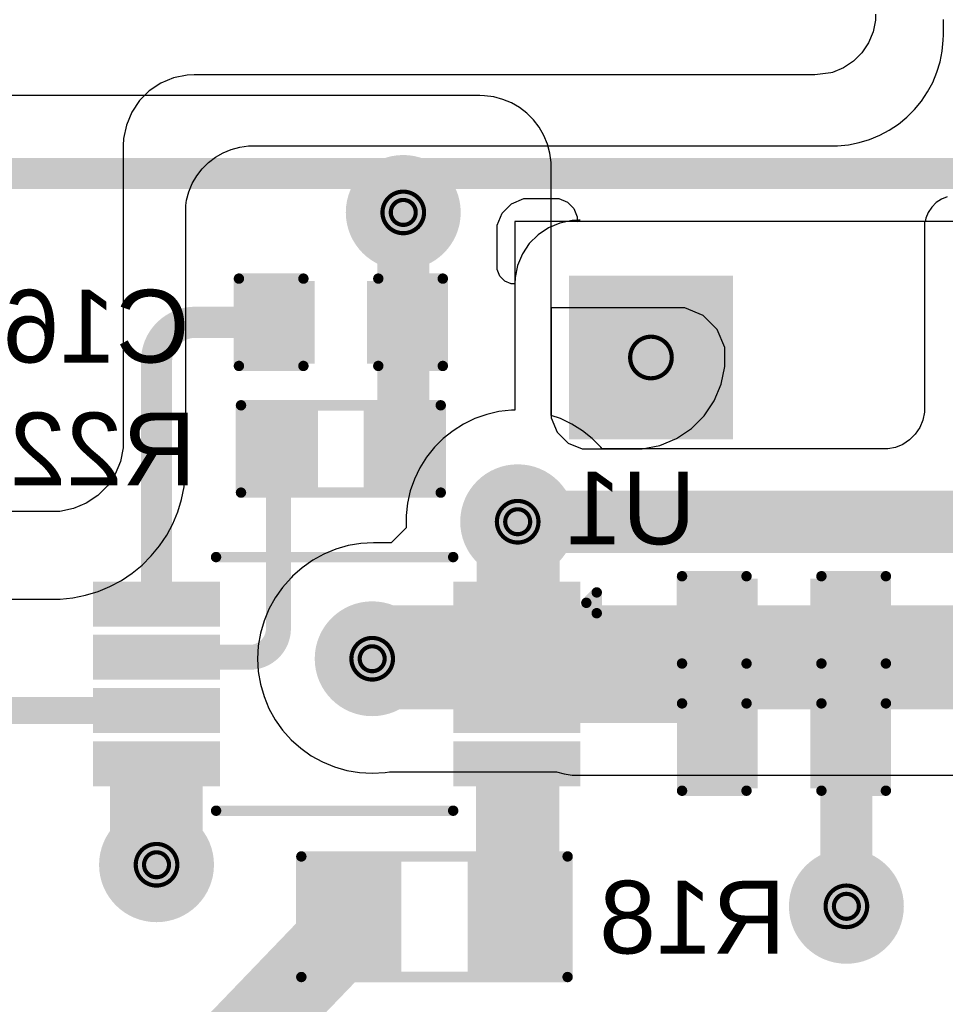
# Model space of a CAD drawing. Header units: inches. Extents: x 0 to 11.2, y -0.2 to 5.5.
# Tile 4 of 57: x 0.636 to 1.081, y 1.113 to 1.586. Entities that reach past the tile are written whole.
import ezdxf

# ---------------------------------------------------------------- set-up
doc = ezdxf.new("R2010")
doc.units = ezdxf.units.IN
doc.header["$MEASUREMENT"] = 0
for name, color, linetype in [('Bottom Layer', 5, 'Continuous'), ('Bottom Overlay', 54, 'Continuous'), ('Bottom Paste', 16, 'Continuous'), ('Bottom Solder', 6, 'Continuous'), ('Drill Drawing', 1, 'Continuous'), ('Multi-Layer', 9, 'Continuous'), ('Pad Holes', 156, 'Continuous'), ('Top Layer', 1, 'Continuous'), ('Top Overlay', 2, 'Continuous'), ('Top Solder', 216, 'Continuous'), ('Via Holes', 16, 'Continuous')]:
    doc.layers.add(name, color=color, linetype=linetype)
doc.styles.add('Arial', font='txt', dxfattribs={"height": 0.2})

# ---------------------------------------------------------------- blocks, each defined once
blk = doc.blocks.new('FTEFD25_037_2')
at = {"layer": 'Bottom Layer'}
blk.add_hatch(color=5, dxfattribs=at).paths.add_polyline_path([(0.47834635, -0.23228345), (0.40748025, -0.23228345), (0.40748025, -0.16141735), (0.47834635, -0.16141735)])
at = {"layer": 'Bottom Solder'}
blk.add_hatch(color=6, dxfattribs=at).paths.add_polyline_path([(0.48234635, -0.23628345), (0.40348025, -0.23628345), (0.40348025, -0.15741735), (0.48234635, -0.15741735)])
at = {"layer": 'Multi-Layer'}
blk.add_hatch(color=9, dxfattribs=at).paths.add_polyline_path([(0.47834635, -0.23228345), (0.40748025, -0.23228345), (0.40748025, -0.16141735), (0.47834635, -0.16141735)])
at = {"layer": 'Pad Holes'}
h = blk.add_hatch(color=7, dxfattribs=at)
edge = h.paths.add_edge_path()
edge.add_arc((0.4429133, -0.1968504), 0.0177165, 0, 360)
at = {"layer": 'Top Layer'}
blk.add_hatch(color=1, dxfattribs=at).paths.add_polyline_path([(0.47834635, -0.23228345), (0.40748025, -0.23228345), (0.40748025, -0.16141735), (0.47834635, -0.16141735)])
at = {"layer": 'Top Solder'}
blk.add_hatch(color=216, dxfattribs=at).paths.add_polyline_path([(0.48234635, -0.23628345), (0.40348025, -0.23628345), (0.40348025, -0.15741735), (0.48234635, -0.15741735)])
blk = doc.blocks.new('R___0603_B_32')
at = {"layer": 'Bottom Layer'}
for points in [[(-0.045, -0.0175), (-0.045, 0.0175), (-0.015, 0.0175), (-0.015, -0.0175)], [(0.015, -0.0175), (0.015, 0.0175), (0.045, 0.0175), (0.045, -0.0175)]]:
    blk.add_hatch(color=5, dxfattribs=at).paths.add_polyline_path(points)
at = {"layer": 'Bottom Paste'}
for points in [[(-0.045, -0.0175), (-0.045, 0.0175), (-0.015, 0.0175), (-0.015, -0.0175)], [(0.015, -0.0175), (0.015, 0.0175), (0.045, 0.0175), (0.045, -0.0175)]]:
    blk.add_hatch(color=16, dxfattribs=at).paths.add_polyline_path(points)
at = {"layer": 'Bottom Solder'}
for points in [[(-0.049, -0.0215), (-0.049, 0.0215), (-0.011, 0.0215), (-0.011, -0.0215)], [(0.011, -0.0215), (0.011, 0.0215), (0.049, 0.0215), (0.049, -0.0215)]]:
    blk.add_hatch(color=6, dxfattribs=at).paths.add_polyline_path(points)
at = {"layer": 'Bottom Overlay', "const_width": 0.005}
for points in [[(-0.048, 0.021), (-0.048, -0.021)], [(0.0480001, 0.021), (-0.048, 0.021)], [(0.0480001, 0.021), (0.0480001, -0.0209999)], [(0.0480001, -0.0209999), (-0.048, -0.021)]]:
    blk.add_lwpolyline(points, dxfattribs=at)
at = {"layer": 'Bottom Overlay', "const_width": 0.0025}
for points in [[(-0.04925, 0.021, 1), (-0.04675, 0.021, 1)], [(-0.04925, 0.021, 1), (-0.04675, 0.021, 1)], [(0.0467501, 0.021, 1), (0.0492501, 0.021, 1)], [(0.0467501, 0.021, 1), (0.0492501, 0.021, 1)], [(-0.04925, -0.021, 1), (-0.04675, -0.021, 1)], [(-0.04925, -0.021, 1), (-0.04675, -0.021, 1)], [(0.0467501, -0.0209999, 1), (0.0492501, -0.0209999, 1)], [(0.0467501, -0.0209999, 1), (0.0492501, -0.0209999, 1)]]:
    blk.add_lwpolyline(points, format="xyb", close=True, dxfattribs=at)
blk = doc.blocks.new('C___0603_B_68')
at = {"layer": 'Bottom Layer'}
for points in [[(-0.045, -0.0175), (-0.045, 0.0175), (-0.015, 0.0175), (-0.015, -0.0175)], [(0.015, -0.0175), (0.015, 0.0175), (0.045, 0.0175), (0.045, -0.0175)]]:
    blk.add_hatch(color=5, dxfattribs=at).paths.add_polyline_path(points)
at = {"layer": 'Bottom Paste'}
for points in [[(-0.045, -0.0175), (-0.045, 0.0175), (-0.015, 0.0175), (-0.015, -0.0175)], [(0.015, -0.0175), (0.015, 0.0175), (0.045, 0.0175), (0.045, -0.0175)]]:
    blk.add_hatch(color=16, dxfattribs=at).paths.add_polyline_path(points)
at = {"layer": 'Bottom Solder'}
for points in [[(-0.0473622, -0.0198622), (-0.0473622, 0.0198622), (-0.0126378, 0.0198622), (-0.0126378, -0.0198622)], [(0.0126378, -0.0198622), (0.0126378, 0.0198622), (0.0473622, 0.0198622), (0.0473622, -0.0198622)]]:
    blk.add_hatch(color=6, dxfattribs=at).paths.add_polyline_path(points)
at = {"layer": 'Bottom Overlay', "const_width": 0.005}
for points in [[(-0.049, -0.021), (-0.0490001, 0.0209999)], [(-0.0180001, 0.0209999), (-0.0490001, 0.0209999)], [(0.049, 0.021), (0.018, 0.021)], [(0.0490001, -0.0209999), (0.049, 0.021)], [(-0.0179999, -0.0210001), (-0.049, -0.021)], [(0.0490001, -0.0209999), (0.0180001, -0.0209999)]]:
    blk.add_lwpolyline(points, dxfattribs=at)
at = {"layer": 'Bottom Overlay', "const_width": 0.0025}
for points in [[(-0.0502501, 0.0209999, 1), (-0.0477501, 0.0209999, 1)], [(-0.0502501, 0.0209999, 1), (-0.0477501, 0.0209999, 1)], [(-0.0192501, 0.0209999, 1), (-0.0167501, 0.0209999, 1)], [(0.01675, 0.021, 1), (0.01925, 0.021, 1)], [(0.04775, 0.021, 1), (0.05025, 0.021, 1)], [(0.04775, 0.021, 1), (0.05025, 0.021, 1)], [(-0.05025, -0.021, 1), (-0.04775, -0.021, 1)], [(-0.05025, -0.021, 1), (-0.04775, -0.021, 1)], [(-0.0192499, -0.0210001, 1), (-0.0167499, -0.0210001, 1)], [(0.0167501, -0.0209999, 1), (0.0192501, -0.0209999, 1)], [(0.0477501, -0.0209999, 1), (0.0502501, -0.0209999, 1)], [(0.0477501, -0.0209999, 1), (0.0502501, -0.0209999, 1)]]:
    blk.add_lwpolyline(points, format="xyb", close=True, dxfattribs=at)
blk = doc.blocks.new('8_VSSOP__P_____0_65____5_3_1____B_82')
at = {"layer": 'Bottom Layer'}
for points in [[(-0.1151574, 0.02952755), (-0.1151574, 0.04724405), (-0.0580708, 0.04724405), (-0.0580708, 0.02952755)], [(0.0580708, 0.02952755), (0.0580708, 0.04724405), (0.1151574, 0.04724405), (0.1151574, 0.02952755)], [(-0.1151575, 0.00393685), (-0.1151575, 0.02165335), (-0.0580709, 0.02165335), (-0.0580709, 0.00393685)], [(0.0580708, 0.00393705), (0.0580708, 0.02165355), (0.1151574, 0.02165355), (0.1151574, 0.00393705)], [(-0.1151574, -0.02165355), (-0.1151574, -0.00393705), (-0.0580708, -0.00393705), (-0.0580708, -0.02165355)], [(0.0580708, -0.02165355), (0.0580708, -0.00393705), (0.1151574, -0.00393705), (0.1151574, -0.02165355)], [(-0.1151575, -0.04724425), (-0.1151575, -0.02952775), (-0.0580709, -0.02952775), (-0.0580709, -0.04724425)], [(0.0580708, -0.04724405), (0.0580708, -0.02952755), (0.1151574, -0.02952755), (0.1151574, -0.04724405)]]:
    blk.add_hatch(color=5, dxfattribs=at).paths.add_polyline_path(points)
at = {"layer": 'Bottom Paste'}
for points in [[(-0.1151574, 0.02952755), (-0.1151574, 0.04724405), (-0.0580708, 0.04724405), (-0.0580708, 0.02952755)], [(0.0580708, 0.02952755), (0.0580708, 0.04724405), (0.1151574, 0.04724405), (0.1151574, 0.02952755)], [(-0.1151575, 0.00393685), (-0.1151575, 0.02165335), (-0.0580709, 0.02165335), (-0.0580709, 0.00393685)], [(0.0580708, 0.00393705), (0.0580708, 0.02165355), (0.1151574, 0.02165355), (0.1151574, 0.00393705)], [(-0.1151574, -0.02165355), (-0.1151574, -0.00393705), (-0.0580708, -0.00393705), (-0.0580708, -0.02165355)], [(0.0580708, -0.02165355), (0.0580708, -0.00393705), (0.1151574, -0.00393705), (0.1151574, -0.02165355)], [(-0.1151575, -0.04724425), (-0.1151575, -0.02952775), (-0.0580709, -0.02952775), (-0.0580709, -0.04724425)], [(0.0580708, -0.04724405), (0.0580708, -0.02952755), (0.1151574, -0.02952755), (0.1151574, -0.04724405)]]:
    blk.add_hatch(color=16, dxfattribs=at).paths.add_polyline_path(points)
at = {"layer": 'Bottom Solder'}
for points in [[(-0.1171259, 0.02755905), (-0.1171259, 0.04921255), (-0.0561023, 0.04921255), (-0.0561023, 0.02755905)], [(0.0561023, 0.02755905), (0.0561023, 0.04921255), (0.1171259, 0.04921255), (0.1171259, 0.02755905)], [(-0.117126, 0.00196835), (-0.117126, 0.02362185), (-0.0561024, 0.02362185), (-0.0561024, 0.00196835)], [(0.0561023, 0.00196855), (0.0561023, 0.02362205), (0.1171259, 0.02362205), (0.1171259, 0.00196855)], [(-0.1171259, -0.02362205), (-0.1171259, -0.00196855), (-0.0561023, -0.00196855), (-0.0561023, -0.02362205)], [(0.0561023, -0.02362205), (0.0561023, -0.00196855), (0.1171259, -0.00196855), (0.1171259, -0.02362205)], [(-0.117126, -0.04921275), (-0.117126, -0.02755925), (-0.0561024, -0.02755925), (-0.0561024, -0.04921275)], [(0.0561023, -0.04921255), (0.0561023, -0.02755905), (0.1171259, -0.02755905), (0.1171259, -0.04921255)]]:
    blk.add_hatch(color=6, dxfattribs=at).paths.add_polyline_path(points)
at = {"layer": 'Bottom Overlay', "const_width": 0.005}
for points in [[(0.0579999, 0.0609998), (-0.056, 0.0609999)], [(-0.1249999, -0.044), (-0.125, -0.034)], [(-0.12, -0.0390001), (-0.125, -0.034)], [(-0.12, -0.0390001), (-0.1249999, -0.044)], [(0.0579999, -0.0610001), (-0.056, -0.0610001)]]:
    blk.add_lwpolyline(points, dxfattribs=at)
at = {"layer": 'Bottom Overlay', "const_width": 0.0025}
for points in [[(-0.05725, 0.0609999, 1), (-0.05475, 0.0609999, 1)], [(0.0567499, 0.0609998, 1), (0.0592499, 0.0609998, 1)], [(-0.12625, -0.034, 1), (-0.12375, -0.034, 1)], [(-0.12625, -0.034, 1), (-0.12375, -0.034, 1)], [(-0.12125, -0.0390001, 1), (-0.11875, -0.0390001, 1)], [(-0.12125, -0.0390001, 1), (-0.11875, -0.0390001, 1)], [(-0.1262499, -0.044, 1), (-0.1237499, -0.044, 1)], [(-0.1262499, -0.044, 1), (-0.1237499, -0.044, 1)], [(-0.05725, -0.0610001, 1), (-0.05475, -0.0610001, 1)], [(0.0567499, -0.0610001, 1), (0.0592499, -0.0610001, 1)]]:
    blk.add_lwpolyline(points, format="xyb", close=True, dxfattribs=at)
blk = doc.blocks.new('R___0805_B_85')
at = {"layer": 'Bottom Layer'}
for points in [[(-0.0599999, 0.025), (-0.0199999, 0.025), (-0.0199999, -0.025), (-0.0599999, -0.025)], [(0.02, 0.025), (0.06, 0.025), (0.06, -0.025), (0.02, -0.025)]]:
    blk.add_hatch(color=5, dxfattribs=at).paths.add_polyline_path(points)
at = {"layer": 'Bottom Paste'}
for points in [[(-0.0599999, 0.025), (-0.0199999, 0.025), (-0.0199999, -0.025), (-0.0599999, -0.025)], [(0.02, 0.025), (0.06, 0.025), (0.06, -0.025), (0.02, -0.025)]]:
    blk.add_hatch(color=16, dxfattribs=at).paths.add_polyline_path(points)
at = {"layer": 'Bottom Solder'}
for points in [[(-0.0639999, 0.029), (-0.0159999, 0.029), (-0.0159999, -0.029), (-0.0639999, -0.029)], [(0.016, 0.029), (0.064, 0.029), (0.064, -0.029), (0.016, -0.029)]]:
    blk.add_hatch(color=6, dxfattribs=at).paths.add_polyline_path(points)
at = {"layer": 'Bottom Overlay', "const_width": 0.005}
for points in [[(-0.064, 0.029), (-0.064, -0.029)], [(0.0640001, 0.029), (-0.064, 0.029)], [(0.0640001, 0.029), (0.0640001, -0.029)], [(0.0640001, -0.029), (-0.064, -0.029)]]:
    blk.add_lwpolyline(points, dxfattribs=at)
at = {"layer": 'Bottom Overlay', "const_width": 0.0025}
for points in [[(-0.06525, 0.029, 1), (-0.06275, 0.029, 1)], [(-0.06525, 0.029, 1), (-0.06275, 0.029, 1)], [(0.0627501, 0.029, 1), (0.0652501, 0.029, 1)], [(0.0627501, 0.029, 1), (0.0652501, 0.029, 1)], [(-0.06525, -0.029, 1), (-0.06275, -0.029, 1)], [(-0.06525, -0.029, 1), (-0.06275, -0.029, 1)], [(0.0627501, -0.029, 1), (0.0652501, -0.029, 1)], [(0.0627501, -0.029, 1), (0.0652501, -0.029, 1)]]:
    blk.add_lwpolyline(points, format="xyb", close=True, dxfattribs=at)
blk = doc.blocks.new('C___0603_B_90')
at = {"layer": 'Bottom Layer'}
for points in [[(-0.045, -0.0175), (-0.045, 0.0175), (-0.015, 0.0175), (-0.015, -0.0175)], [(0.015, -0.0175), (0.015, 0.0175), (0.045, 0.0175), (0.045, -0.0175)]]:
    blk.add_hatch(color=5, dxfattribs=at).paths.add_polyline_path(points)
at = {"layer": 'Bottom Paste'}
for points in [[(-0.045, -0.0175), (-0.045, 0.0175), (-0.015, 0.0175), (-0.015, -0.0175)], [(0.015, -0.0175), (0.015, 0.0175), (0.045, 0.0175), (0.045, -0.0175)]]:
    blk.add_hatch(color=16, dxfattribs=at).paths.add_polyline_path(points)
at = {"layer": 'Bottom Solder'}
for points in [[(-0.0473622, -0.0198622), (-0.0473622, 0.0198622), (-0.0126378, 0.0198622), (-0.0126378, -0.0198622)], [(0.0126378, -0.0198622), (0.0126378, 0.0198622), (0.0473622, 0.0198622), (0.0473622, -0.0198622)]]:
    blk.add_hatch(color=6, dxfattribs=at).paths.add_polyline_path(points)
at = {"layer": 'Bottom Overlay', "const_width": 0.005}
for points in [[(-0.018, 0.0209999), (-0.049, 0.021)], [(-0.049, 0.021), (-0.049, -0.021)], [(0.049, 0.021), (0.018, 0.021)], [(0.049, 0.021), (0.049, -0.021)], [(-0.018, -0.021), (-0.049, -0.021)], [(0.049, -0.021), (0.018, -0.021)]]:
    blk.add_lwpolyline(points, dxfattribs=at)
at = {"layer": 'Bottom Overlay', "const_width": 0.0025}
for points in [[(-0.05025, 0.021, 1), (-0.04775, 0.021, 1)], [(-0.05025, 0.021, 1), (-0.04775, 0.021, 1)], [(-0.01925, 0.0209999, 1), (-0.01675, 0.0209999, 1)], [(0.01675, 0.021, 1), (0.01925, 0.021, 1)], [(0.04775, 0.021, 1), (0.05025, 0.021, 1)], [(0.04775, 0.021, 1), (0.05025, 0.021, 1)], [(-0.05025, -0.021, 1), (-0.04775, -0.021, 1)], [(-0.05025, -0.021, 1), (-0.04775, -0.021, 1)], [(-0.01925, -0.021, 1), (-0.01675, -0.021, 1)], [(0.01675, -0.021, 1), (0.01925, -0.021, 1)], [(0.04775, -0.021, 1), (0.05025, -0.021, 1)], [(0.04775, -0.021, 1), (0.05025, -0.021, 1)]]:
    blk.add_lwpolyline(points, format="xyb", close=True, dxfattribs=at)
blk = doc.blocks.new('C___0603_B_91')
at = {"layer": 'Bottom Layer'}
for points in [[(-0.045, -0.0175), (-0.045, 0.0175), (-0.015, 0.0175), (-0.015, -0.0175)], [(0.0150001, -0.0174999), (0.0150001, 0.0175001), (0.0450001, 0.0175001), (0.0450001, -0.0174999)]]:
    blk.add_hatch(color=5, dxfattribs=at).paths.add_polyline_path(points)
at = {"layer": 'Bottom Paste'}
for points in [[(-0.045, -0.0175), (-0.045, 0.0175), (-0.015, 0.0175), (-0.015, -0.0175)], [(0.0150001, -0.0174999), (0.0150001, 0.0175001), (0.0450001, 0.0175001), (0.0450001, -0.0174999)]]:
    blk.add_hatch(color=16, dxfattribs=at).paths.add_polyline_path(points)
at = {"layer": 'Bottom Solder'}
for points in [[(-0.0473622, -0.0198622), (-0.0473622, 0.0198622), (-0.0126378, 0.0198622), (-0.0126378, -0.0198622)], [(0.0126379, -0.0198621), (0.0126379, 0.0198623), (0.0473623, 0.0198623), (0.0473623, -0.0198621)]]:
    blk.add_hatch(color=6, dxfattribs=at).paths.add_polyline_path(points)
at = {"layer": 'Bottom Overlay', "const_width": 0.005}
for points in [[(-0.018, 0.0210001), (-0.049, 0.0210001)], [(-0.049, 0.0210001), (-0.049, -0.0209998)], [(0.049, 0.0210001), (0.018, 0.0210001)], [(0.049, 0.0210001), (0.049, -0.021)], [(-0.0180001, -0.0209998), (-0.049, -0.0209998)], [(0.049, -0.021), (0.018, -0.0209998)]]:
    blk.add_lwpolyline(points, dxfattribs=at)
at = {"layer": 'Bottom Overlay', "const_width": 0.0025}
for points in [[(-0.05025, 0.0210001, 1), (-0.04775, 0.0210001, 1)], [(-0.05025, 0.0210001, 1), (-0.04775, 0.0210001, 1)], [(-0.01925, 0.0210001, 1), (-0.01675, 0.0210001, 1)], [(0.01675, 0.0210001, 1), (0.01925, 0.0210001, 1)], [(0.04775, 0.0210001, 1), (0.05025, 0.0210001, 1)], [(0.04775, 0.0210001, 1), (0.05025, 0.0210001, 1)], [(-0.05025, -0.0209998, 1), (-0.04775, -0.0209998, 1)], [(-0.05025, -0.0209998, 1), (-0.04775, -0.0209998, 1)], [(-0.0192501, -0.0209998, 1), (-0.0167501, -0.0209998, 1)], [(0.01675, -0.0209998, 1), (0.01925, -0.0209998, 1)], [(0.04775, -0.021, 1), (0.05025, -0.021, 1)], [(0.04775, -0.021, 1), (0.05025, -0.021, 1)]]:
    blk.add_lwpolyline(points, format="xyb", close=True, dxfattribs=at)

msp = doc.modelspace()

# ---------------------------------------------------------------- hatches: boundary and pattern name
at = {"layer": 'Bottom Layer'}
h = msp.add_hatch(color=5, dxfattribs=at)
edge = h.paths.add_edge_path()
edge.add_arc((0.82, 1.4937788), 0.023622, 0, 360)
h = msp.add_hatch(color=5, dxfattribs=at)
edge = h.paths.add_edge_path()
edge.add_arc((0.875, 1.345), 0.023622, 0, 360)
for points in [[(0.8952286, 1.345), (0.8552286, 1.345), (0.8552286, 1.305386), (0.8952286, 1.305386)], [(0.8054095, 1.270937), (0.9031573, 1.270937), (0.9031573, 1.2886536), (0.8054095, 1.2886536)], [(0.6790789, 1.18), (0.7236349, 1.18), (0.7236349, 1.2286142), (0.6790789, 1.2286142)], [(0.8549999, 1.13), (0.8949999, 1.13), (0.8949999, 1.2286142), (0.8549999, 1.2286142)]]:
    msp.add_hatch(color=5, dxfattribs=at).paths.add_polyline_path(points)
h = msp.add_hatch(color=5, dxfattribs=at)
edge = h.paths.add_edge_path()
edge.add_arc((0.8050577, 1.2790918), 0.023622, 0, 360)
h = msp.add_hatch(color=5, dxfattribs=at)
edge = h.paths.add_edge_path()
edge.add_arc((0.7013859, 1.18), 0.023622, 0, 360)
h = msp.add_hatch(color=5, dxfattribs=at)
edge = h.paths.add_edge_path()
edge.add_arc((1.033008, 1.16), 0.023622, 0, 360)
at = {"layer": 'Bottom Solder'}
h = msp.add_hatch(color=6, dxfattribs=at)
edge = h.paths.add_edge_path()
edge.add_arc((0.82, 1.4937788), 0.027622, 0, 360)
h = msp.add_hatch(color=6, dxfattribs=at)
edge = h.paths.add_edge_path()
edge.add_arc((0.875, 1.345), 0.027622, 0, 360)
h = msp.add_hatch(color=6, dxfattribs=at)
edge = h.paths.add_edge_path()
edge.add_arc((0.8050577, 1.2790918), 0.027622, 0, 360)
h = msp.add_hatch(color=6, dxfattribs=at)
edge = h.paths.add_edge_path()
edge.add_arc((0.7013859, 1.18), 0.027622, 0, 360)
h = msp.add_hatch(color=6, dxfattribs=at)
edge = h.paths.add_edge_path()
edge.add_arc((1.033008, 1.16), 0.027622, 0, 360)
at = {"layer": 'Top Layer'}
h = msp.add_hatch(color=1, dxfattribs=at)
edge = h.paths.add_edge_path()
edge.add_arc((0.82, 1.4937788), 0.023622, 0, 360)
h = msp.add_hatch(color=1, dxfattribs=at)
edge = h.paths.add_edge_path()
edge.add_arc((0.875, 1.345), 0.023622, 0, 360)
h = msp.add_hatch(color=1, dxfattribs=at)
edge = h.paths.add_edge_path()
edge.add_arc((0.8050577, 1.2790918), 0.023622, 0, 360)
h = msp.add_hatch(color=1, dxfattribs=at)
edge = h.paths.add_edge_path()
edge.add_arc((0.7013859, 1.18), 0.023622, 0, 360)
h = msp.add_hatch(color=1, dxfattribs=at)
edge = h.paths.add_edge_path()
edge.add_arc((1.033008, 1.16), 0.023622, 0, 360)
at = {"layer": 'Top Solder'}
h = msp.add_hatch(color=216, dxfattribs=at)
edge = h.paths.add_edge_path()
edge.add_arc((0.82, 1.4937788), 0.027622, 0, 360)
h = msp.add_hatch(color=216, dxfattribs=at)
edge = h.paths.add_edge_path()
edge.add_arc((0.875, 1.345), 0.027622, 0, 360)
h = msp.add_hatch(color=216, dxfattribs=at)
edge = h.paths.add_edge_path()
edge.add_arc((0.8050577, 1.2790918), 0.027622, 0, 360)
h = msp.add_hatch(color=216, dxfattribs=at)
edge = h.paths.add_edge_path()
edge.add_arc((0.7013859, 1.18), 0.027622, 0, 360)
h = msp.add_hatch(color=216, dxfattribs=at)
edge = h.paths.add_edge_path()
edge.add_arc((1.033008, 1.16), 0.027622, 0, 360)
at = {"layer": 'Via Holes'}
h = msp.add_hatch(color=7, dxfattribs=at)
edge = h.paths.add_edge_path()
edge.add_arc((0.82, 1.4937788), 0.011811, 0, 360)
h = msp.add_hatch(color=7, dxfattribs=at)
edge = h.paths.add_edge_path()
edge.add_arc((0.875, 1.345), 0.011811, 0, 360)
h = msp.add_hatch(color=7, dxfattribs=at)
edge = h.paths.add_edge_path()
edge.add_arc((0.8050577, 1.2790918), 0.011811, 0, 360)
h = msp.add_hatch(color=7, dxfattribs=at)
edge = h.paths.add_edge_path()
edge.add_arc((0.7013859, 1.18), 0.011811, 0, 360)
h = msp.add_hatch(color=7, dxfattribs=at)
edge = h.paths.add_edge_path()
edge.add_arc((1.033008, 1.16), 0.011811, 0, 360)

# ---------------------------------------------------------------- linework, layer by layer
at = {"layer": 'Bottom Layer'}
for p, q in [((0.8567625, 1.5499997), (0.2, 1.55)), ((0.8590107, 1.5499262), (0.8567625, 1.5499997)), ((0.8634688, 1.5493394), (0.8590107, 1.5499262)), ((0.8678121, 1.5481756), (0.8634688, 1.5493394)), ((0.8719664, 1.5464549), (0.8678121, 1.5481756)), ((0.8758605, 1.5442067), (0.8719664, 1.5464549)), ((0.8794279, 1.5414694), (0.8758605, 1.5442067)), ((0.8826074, 1.5382899), (0.8794279, 1.5414694)), ((0.8853447, 1.5347225), (0.8826074, 1.5382899)), ((0.8875929, 1.5308284), (0.8853447, 1.5347225)), ((0.8893136, 1.5266741), (0.8875929, 1.5308284)), ((0.8904773, 1.5223308), (0.8893136, 1.5266741)), ((0.8910641, 1.5178727), (0.8904773, 1.5223308)), ((0.8911376, 1.5156245), (0.8910641, 1.5178727)), ((0.8911378, 1.5156246), (0.8911376, 1.5156245)), ((0.8911383, 1.3961629), (0.8911378, 1.5156246)), ((1.0761567, 1.4984779), (1.0740059, 1.4963271)), ((1.0786858, 1.5001677), (1.0761567, 1.4984779)), ((1.0814959, 1.5013317), (1.0786858, 1.5001677)), ((1.0723161, 1.493798), (1.0711521, 1.4909879)), ((1.0740059, 1.4963271), (1.0723161, 1.493798)), ((1.0708428, 1.489433), (1.0704839, 1.489433)), ((1.0704839, 1.489433), (1.0704839, 1.3995548)), ((1.0711521, 1.4909879), (1.0708428, 1.489433)), ((0.9506873, 1.4478123), (0.891138, 1.4478123)), ((0.891138, 1.4478123), (0.891138, 1.3986321)), ((0.9554238, 1.4478123), (0.9506873, 1.4478123)), ((0.9506873, 1.4478123), (0.9506873, 1.4478123)), ((0.9641758, 1.444187), (0.9554238, 1.4478123)), ((0.9708743, 1.4374885), (0.9641758, 1.444187)), ((0.9744996, 1.4287365), (0.9708743, 1.4374885)), ((0.9744996, 1.424), (0.9744996, 1.4287365)), ((0.9744996, 1.4196663), (0.9744996, 1.424)), ((0.9728087, 1.4111656), (0.9744996, 1.4196663)), ((0.9694918, 1.4031581), (0.9728087, 1.4111656)), ((0.9646766, 1.3959516), (0.9694918, 1.4031581)), ((0.891138, 1.3986321), (0.891138, 1.3949259)), ((1.0704839, 1.3976288), (1.0697324, 1.3938508)), ((1.0704839, 1.3995548), (1.0704839, 1.3976288)), ((0.891138, 1.3949259), (0.8939746, 1.3880779)), ((0.8955526, 1.3946183), (0.8911383, 1.3961629)), ((0.9009788, 1.3920052), (0.8955526, 1.3946183)), ((0.9585479, 1.3898229), (0.9646766, 1.3959516)), ((1.0697324, 1.3938508), (1.0682583, 1.3902921)), ((0.8939746, 1.3880779), (0.8992159, 1.3828366)), ((0.9060784, 1.3888009), (0.9009788, 1.3920052)), ((0.9107871, 1.3850458), (0.9060784, 1.3888009)), ((0.9513414, 1.3850077), (0.9585479, 1.3898229)), ((1.0682583, 1.3902921), (1.0661183, 1.3870893)), ((0.9150458, 1.3807871), (0.9107871, 1.3850458)), ((0.9433339, 1.3816908), (0.9513414, 1.3850077)), ((1.0633945, 1.3843655), (1.0601917, 1.3822255)), ((1.0661183, 1.3870893), (1.0633945, 1.3843655)), ((0.8992159, 1.3828366), (0.9060639, 1.38)), ((0.9060639, 1.38), (0.9097701, 1.38)), ((0.9097701, 1.38), (0.9097702, 1.38)), ((0.9097702, 1.38), (0.9304996, 1.38)), ((0.9156735, 1.38), (0.9150458, 1.3807871)), ((1.052855, 1.38), (0.9156735, 1.38)), ((0.9304996, 1.38), (0.9348332, 1.38)), ((0.9348332, 1.38), (0.9433339, 1.3816908)), ((1.056633, 1.3807514), (1.052855, 1.38)), ((1.0601917, 1.3822255), (1.056633, 1.3807514))]:
    msp.add_line(p, q, dxfattribs=at)
for points, const_width in [([(0.82, 1.4409382), (0.82, 1.4937788)], 0.025), ([(0.82, 1.38), (0.82, 1.4409382)], 0.025), ([(0.72, 1.4409382), (0.76, 1.4409382)], 0.015), ([(0.7013859, 1.3070006), (0.7013859, 1.4223241)], 0.015), ([(0.76, 1.2936284), (0.76, 1.38)], 0.012), ([(0.875, 1.3057718), (0.875, 1.345)], 0.012), ([(0.8746142, 1.305386), (0.875, 1.3057718)], 0.012), ([(1.033008, 1.2366142), (1.033008, 1.2977954)], 0.025), ([(0.9640166, 1.2842953), (0.9729999, 1.2977953)], 0.012), ([(0.9640165, 1.2842951), (0.9640166, 1.2842953)], 0.012), ([(0.7013859, 1.2797953), (0.7461669, 1.2797953)], 0.012), ([(0.8050577, 1.2790918), (0.8054095, 1.2794436)], 0.012), ([(0.8054095, 1.2794436), (0.8742624, 1.2794436)], 0.012), ([(0.8742624, 1.2794436), (0.8746141, 1.2797953)], 0.012), ([(0.8746141, 1.2797953), (0.9521108, 1.2797953)], 0.012), ([(0.5993526, 1.2542047), (0.7013859, 1.2542047)], 0.013), ([(0.8746142, 1.2542049), (0.9528847, 1.2542049)], 0.012), ([(0.9641622, 1.2501142), (0.973008, 1.2366142)], 0.012), ([(1.033008, 1.16), (1.033008, 1.2366142)], 0.025), ([(0.7013859, 1.18), (0.7013859, 1.2286142)], 0.012), ([(0.8749999, 1.155), (0.8749999, 1.2246118)], 0.015), ([(0.7189344, 1.0713303), (0.793213, 1.1486519)], 0.04)]:
    msp.add_lwpolyline(points, dxfattribs=dict(at, const_width=const_width))
for points, const_width in [([(0.81375, 1.4937788, 1), (0.82625, 1.4937788, 1)], 0.0125), ([(0.81375, 1.4409382, 1), (0.82625, 1.4409382, 1)], 0.0125), ([(0.81375, 1.4409382, 1), (0.82625, 1.4409382, 1)], 0.0125), ([(0.71625, 1.4409382, 1), (0.72375, 1.4409382, 1)], 0.0075), ([(0.71625, 1.4409382, 1), (0.72375, 1.4409382, 1)], 0.0075), ([(0.75625, 1.4409382, 1), (0.76375, 1.4409382, 1)], 0.0075), ([(0.6976359, 1.4223241, 1), (0.7051359, 1.4223241, 1)], 0.0075), ([(0.6976359, 1.4223241, 1), (0.7051359, 1.4223241, 1)], 0.0075), ([(0.81375, 1.38, 1), (0.82625, 1.38, 1)], 0.0125), ([(0.757, 1.38, 1), (0.763, 1.38, 1)], 0.006), ([(0.872, 1.345, 1), (0.878, 1.345, 1)], 0.006), ([(0.6976359, 1.3070006, 1), (0.7051359, 1.3070006, 1)], 0.0075), ([(0.8716142, 1.305386, 1), (0.8776142, 1.305386, 1)], 0.006), ([(0.872, 1.3057718, 1), (0.878, 1.3057718, 1)], 0.006), ([(0.872, 1.3057718, 1), (0.878, 1.3057718, 1)], 0.006), ([(1.026758, 1.2977954, 1), (1.039258, 1.2977954, 1)], 0.0125), ([(0.9699999, 1.2977953, 1), (0.9759999, 1.2977953, 1)], 0.006), ([(0.757, 1.2936284, 1), (0.763, 1.2936284, 1)], 0.006), ([(0.757, 1.2936284, 1), (0.763, 1.2936284, 1)], 0.006), ([(0.9610165, 1.2842951, 1), (0.9670165, 1.2842951, 1)], 0.006), ([(0.9610165, 1.2842951, 1), (0.9670165, 1.2842951, 1)], 0.006), ([(0.9610166, 1.2842953, 1), (0.9670166, 1.2842953, 1)], 0.006), ([(0.9610166, 1.2842953, 1), (0.9670166, 1.2842953, 1)], 0.006), ([(0.6983859, 1.2797953, 1), (0.7043859, 1.2797953, 1)], 0.006), ([(0.7431669, 1.2797953, 1), (0.7491669, 1.2797953, 1)], 0.006), ([(0.7431669, 1.2797953, 1), (0.7491669, 1.2797953, 1)], 0.006), ([(0.8020577, 1.2790918, 1), (0.8080577, 1.2790918, 1)], 0.006), ([(0.8024095, 1.2794436, 1), (0.8084095, 1.2794436, 1)], 0.006), ([(0.8024095, 1.2794436, 1), (0.8084095, 1.2794436, 1)], 0.006), ([(0.8712624, 1.2794436, 1), (0.8772624, 1.2794436, 1)], 0.006), ([(0.8712624, 1.2794436, 1), (0.8772624, 1.2794436, 1)], 0.006), ([(0.8716141, 1.2797953, 1), (0.8776141, 1.2797953, 1)], 0.006), ([(0.8716141, 1.2797953, 1), (0.8776141, 1.2797953, 1)], 0.006), ([(0.9491108, 1.2797953, 1), (0.9551108, 1.2797953, 1)], 0.006), ([(0.9491108, 1.2797953, 1), (0.9551108, 1.2797953, 1)], 0.006), ([(0.6981359, 1.2542047, 1), (0.7046359, 1.2542047, 1)], 0.0065), ([(0.8716142, 1.2542049, 1), (0.8776142, 1.2542049, 1)], 0.006), ([(0.9498847, 1.2542049, 1), (0.9558847, 1.2542049, 1)], 0.006), ([(0.9498847, 1.2542049, 1), (0.9558847, 1.2542049, 1)], 0.006), ([(0.9611622, 1.2501142, 1), (0.9671622, 1.2501142, 1)], 0.006), ([(0.9611622, 1.2501142, 1), (0.9671622, 1.2501142, 1)], 0.006), ([(1.026758, 1.2366142, 1), (1.039258, 1.2366142, 1)], 0.0125), ([(1.026758, 1.2366142, 1), (1.039258, 1.2366142, 1)], 0.0125), ([(0.970008, 1.2366142, 1), (0.976008, 1.2366142, 1)], 0.006), ([(0.6983859, 1.2286142, 1), (0.7043859, 1.2286142, 1)], 0.006), ([(0.8712499, 1.2246118, 1), (0.8787499, 1.2246118, 1)], 0.0075), ([(0.6983859, 1.18, 1), (0.7043859, 1.18, 1)], 0.006), ([(1.026758, 1.16, 1), (1.039258, 1.16, 1)], 0.0125), ([(0.783213, 1.1486519, 1), (0.803213, 1.1486519, 1)], 0.02), ([(0.8712499, 1.155, 1), (0.8787499, 1.155, 1)], 0.0075)]:
    msp.add_lwpolyline(points, format="xyb", close=True, dxfattribs=dict(at, const_width=const_width))
for points, const_width in [([(0.7013859, 1.4223241, -0.4142135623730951), (0.72, 1.4409382)], 0.015), ([(0.76, 1.2936284, -0.4142135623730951), (0.7461669, 1.2797953)], 0.012), ([(0.9640165, 1.2842951, -0.1826719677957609), (0.9521108, 1.2797953)], 0.012), ([(0.9528847, 1.2542049, -0.1757618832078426), (0.9641622, 1.2501142)], 0.012)]:
    msp.add_lwpolyline(points, format="xyb", dxfattribs=dict(at, const_width=const_width))
at = {"layer": 'Drill Drawing'}
for points, const_width in [([(0.83, 1.4937788, 1), (0.81, 1.4937788, 1)], 0.002), ([(0.826, 1.4937788, 1), (0.814, 1.4937788, 1)], 0.002), ([(0.8095, 1.4937788, 1), (0.8105, 1.4937788, 1)], 0.001), ([(0.8135, 1.4937788, 1), (0.8145, 1.4937788, 1)], 0.001), ([(0.8255, 1.4937788, 1), (0.8265, 1.4937788, 1)], 0.001), ([(0.8295, 1.4937788, 1), (0.8305, 1.4937788, 1)], 0.001), ([(0.9490665, 1.424, 1), (0.9290665, 1.424, 1)], 0.002), ([(0.9285665, 1.424, 1), (0.9295665, 1.424, 1)], 0.001), ([(0.9485665, 1.424, 1), (0.9495665, 1.424, 1)], 0.001), ([(0.885, 1.345, 1), (0.865, 1.345, 1)], 0.002), ([(0.881, 1.345, 1), (0.869, 1.345, 1)], 0.002), ([(0.8645, 1.345, 1), (0.8655, 1.345, 1)], 0.001), ([(0.8685, 1.345, 1), (0.8695, 1.345, 1)], 0.001), ([(0.8805, 1.345, 1), (0.8815, 1.345, 1)], 0.001), ([(0.8845, 1.345, 1), (0.8855, 1.345, 1)], 0.001), ([(0.8150577, 1.2790918, 1), (0.7950577, 1.2790918, 1)], 0.002), ([(0.8110577, 1.2790918, 1), (0.7990577, 1.2790918, 1)], 0.002), ([(0.7945577, 1.2790918, 1), (0.7955577, 1.2790918, 1)], 0.001), ([(0.7985577, 1.2790918, 1), (0.7995577, 1.2790918, 1)], 0.001), ([(0.8105577, 1.2790918, 1), (0.8115577, 1.2790918, 1)], 0.001), ([(0.8145577, 1.2790918, 1), (0.8155577, 1.2790918, 1)], 0.001), ([(0.7113859, 1.18, 1), (0.6913859, 1.18, 1)], 0.002), ([(0.7073859, 1.18, 1), (0.6953859, 1.18, 1)], 0.002), ([(0.6908859, 1.18, 1), (0.6918859, 1.18, 1)], 0.001), ([(0.6948859, 1.18, 1), (0.6958859, 1.18, 1)], 0.001), ([(0.7068859, 1.18, 1), (0.7078859, 1.18, 1)], 0.001), ([(0.7108859, 1.18, 1), (0.7118859, 1.18, 1)], 0.001), ([(1.043008, 1.16, 1), (1.023008, 1.16, 1)], 0.002), ([(1.039008, 1.16, 1), (1.027008, 1.16, 1)], 0.002), ([(1.022508, 1.16, 1), (1.023508, 1.16, 1)], 0.001), ([(1.026508, 1.16, 1), (1.027508, 1.16, 1)], 0.001), ([(1.038508, 1.16, 1), (1.039508, 1.16, 1)], 0.001), ([(1.042508, 1.16, 1), (1.043508, 1.16, 1)], 0.001)]:
    msp.add_lwpolyline(points, format="xyb", close=True, dxfattribs=dict(at, const_width=const_width))
at = {"layer": 'Top Layer'}
for p, q in [((1.0469783, 1.5891034), (1.0469784, 1.5862369)), ((1.0469784, 1.5862369), (1.0458601, 1.5806141)), ((1.0796149, 1.5791862), (1.0796149, 1.5865775)), ((1.0458601, 1.5806141), (1.0436663, 1.5753176)), ((1.079551, 1.5765639), (1.0796149, 1.5791862)), ((1.0436663, 1.5753176), (1.0404812, 1.5705508)), ((1.0790373, 1.5713441), (1.079551, 1.5765639)), ((1.0404812, 1.5705508), (1.0364274, 1.566497)), ((1.0780144, 1.5661997), (1.0790373, 1.5713441)), ((1.0316606, 1.563312), (1.0263641, 1.5611182)), ((1.0364274, 1.566497), (1.0316606, 1.563312)), ((1.0764922, 1.5611804), (1.0780144, 1.5661997)), ((0.7095972, 1.5585331), (0.7034273, 1.5559775)), ((0.7161471, 1.5598359), (0.7095972, 1.5585331)), ((0.7194862, 1.5599998), (0.7161471, 1.5598359)), ((1.0178747, 1.56), (0.7194862, 1.5599998)), ((1.0178748, 1.5600001), (1.0178747, 1.56)), ((1.0254843, 1.5609432), (1.0178748, 1.5600001)), ((1.0263641, 1.5611182), (1.0254843, 1.5609432)), ((1.0744853, 1.5563345), (1.0764922, 1.5611804)), ((0.7034273, 1.5559775), (0.6978746, 1.5522673)), ((1.072013, 1.5517087), (1.0744853, 1.5563345)), ((0.6978746, 1.5522673), (0.6931524, 1.5475451)), ((1.0690992, 1.5473475), (1.072013, 1.5517087)), ((0.6931524, 1.5475451), (0.6894422, 1.5419924)), ((1.0657718, 1.543293), (1.0690992, 1.5473475)), ((0.6894422, 1.5419924), (0.6868866, 1.5358225)), ((1.0580085, 1.5362568), (1.062063, 1.5395841)), ((1.062063, 1.5395841), (1.0657718, 1.543293)), ((0.6868866, 1.5358225), (0.6855837, 1.5292726)), ((1.0536473, 1.5333429), (1.0580085, 1.5362568)), ((1.0441756, 1.5288636), (1.0490215, 1.5308706)), ((1.0490215, 1.5308706), (1.0536473, 1.5333429)), ((0.6854199, 1.5259335), (0.6854195, 1.383849)), ((0.6854199, 1.5259337), (0.6854198, 1.5259336)), ((0.6854198, 1.5259336), (0.6854199, 1.5259335)), ((0.6855837, 1.5292726), (0.6854199, 1.5259337)), ((0.7372996, 1.5240846), (0.741411, 1.5251857)), ((0.741411, 1.5251857), (0.7456309, 1.5257407)), ((0.7456309, 1.5257407), (0.747759, 1.5257403)), ((0.747759, 1.5257403), (1.0261695, 1.5257409)), ((1.0261695, 1.5257409), (1.0287921, 1.5258049)), ((1.0287921, 1.5258049), (1.0340119, 1.5263186)), ((1.0340119, 1.5263186), (1.0391563, 1.5273414)), ((1.0391563, 1.5273414), (1.0441756, 1.5288636)), ((0.7263042, 1.5177372), (0.729681, 1.5203282)), ((0.729681, 1.5203282), (0.7333672, 1.5224561)), ((0.7333672, 1.5224561), (0.7372996, 1.5240846)), ((0.7232946, 1.5147276), (0.7263042, 1.5177372)), ((0.7185757, 1.5076646), (0.7207036, 1.5113508)), ((0.7207036, 1.5113508), (0.7232946, 1.5147276)), ((0.7169472, 1.5037322), (0.7185757, 1.5076646)), ((0.7158461, 1.4996208), (0.7169472, 1.5037322)), ((0.7155127, 1.4970858), (0.7158461, 1.4996208)), ((0.7155127, 1.3760603), (0.7155127, 1.4970858)), ((0.8675415, 1.4934995), (0.8720305, 1.4979885)), ((0.8720305, 1.4979885), (0.8778955, 1.5004179)), ((0.8778955, 1.5004179), (0.8810697, 1.5004179)), ((0.8810697, 1.5004179), (0.8810697, 1.5004179)), ((0.8810697, 1.5004179), (0.8926485, 1.5004179)), ((0.8926485, 1.5004179), (0.8948335, 1.5004179)), ((0.8948335, 1.5004179), (0.8988709, 1.4987455)), ((0.8988709, 1.4987455), (0.901961, 1.4956554)), ((0.8651122, 1.4876345), (0.8675415, 1.4934995)), ((0.901961, 1.4956554), (0.9036334, 1.491618)), ((0.8651122, 1.4844604), (0.8651122, 1.4876345)), ((1.0044995, 1.4894329), (0.8736335, 1.489433)), ((0.8736335, 1.489433), (0.8736335, 1.398622)), ((0.8953272, 1.4886837), (0.8897912, 1.4863906)), ((0.9012043, 1.4898528), (0.8953272, 1.4886837)), ((0.9042004, 1.49), (0.9012043, 1.4898528)), ((0.9036334, 1.491618), (0.9036334, 1.489433)), ((0.9036334, 1.489433), (0.905, 1.49)), ((0.9036334, 1.489433), (0.9036334, 1.489433)), ((0.905, 1.49), (0.9042004, 1.49)), ((1.0704839, 1.489433), (1.0044995, 1.4894329)), ((1.1400822, 1.489433), (1.0704839, 1.489433)), ((0.8651122, 1.4679544), (0.8651122, 1.4844604)), ((0.8848089, 1.4830616), (0.8805718, 1.4788245)), ((0.8897912, 1.4863906), (0.8848089, 1.4830616)), ((0.8805718, 1.4788245), (0.8772428, 1.4738422)), ((0.8772428, 1.4738422), (0.8749497, 1.4683062)), ((0.8749497, 1.4683062), (0.8737806, 1.4624291)), ((0.8651122, 1.4662594), (0.8651122, 1.4679544)), ((0.8651122, 1.4679544), (0.8651122, 1.4679544)), ((0.8664094, 1.4631274), (0.8651122, 1.4662594)), ((0.8688065, 1.4607303), (0.8664094, 1.4631274)), ((0.8719385, 1.4594331), (0.8688065, 1.4607303)), ((0.8736335, 1.4594331), (0.8719385, 1.4594331)), ((0.8737806, 1.4624291), (0.8736335, 1.4594331)), ((0.8660038, 1.3979477), (0.8601321, 1.3966075)), ((0.8719887, 1.398622), (0.8660038, 1.3979477)), ((0.8736335, 1.398622), (0.8719887, 1.398622)), ((0.8544474, 1.3946183), (0.8490212, 1.3920052)), ((0.8601321, 1.3966075), (0.8544474, 1.3946183)), ((0.8439216, 1.3888009), (0.8392129, 1.3850458)), ((0.8490212, 1.3920052), (0.8439216, 1.3888009)), ((0.6854195, 1.383849), (0.6854196, 1.3805151)), ((0.8392129, 1.3850458), (0.8349542, 1.3807871)), ((0.6854196, 1.3805151), (0.6841189, 1.3739755)), ((0.8349542, 1.3807871), (0.8311991, 1.3760784)), ((0.6841189, 1.3739755), (0.6815674, 1.3678153)), ((0.7152915, 1.3732058), (0.7154895, 1.3748788)), ((0.7154663, 1.3754703), (0.7155127, 1.3760603)), ((0.7154895, 1.3748788), (0.7154663, 1.3754703)), ((0.8311991, 1.3760784), (0.8279948, 1.3709788)), ((0.7152151, 1.3680089), (0.7152915, 1.3711187)), ((0.7152915, 1.3711187), (0.7152915, 1.3732058)), ((0.8279948, 1.3709788), (0.8253817, 1.3655526)), ((0.6815674, 1.3678153), (0.6778631, 1.3622713)), ((0.7146055, 1.3618192), (0.7152151, 1.3680089)), ((0.8253817, 1.3655526), (0.8233925, 1.3598679)), ((0.6778631, 1.3622713), (0.6731483, 1.3575565)), ((0.7133921, 1.3557191), (0.7146055, 1.3618192)), ((0.8233925, 1.3598679), (0.8220523, 1.3539962)), ((0.6731483, 1.3575565), (0.6676043, 1.3538521)), ((0.7115867, 1.3497674), (0.7133921, 1.3557191)), ((0.6515706, 1.35), (0.4699998, 1.35)), ((0.6549045, 1.3499999), (0.6515706, 1.35)), ((0.6614441, 1.3513006), (0.6549045, 1.3499999)), ((0.6676043, 1.3538521), (0.6614441, 1.3513006)), ((0.8220523, 1.3539962), (0.821378, 1.3480113)), ((0.7092065, 1.3440212), (0.7115867, 1.3497674)), ((0.821378, 1.3480113), (0.821378, 1.3419888)), ((0.7062746, 1.3385361), (0.7092065, 1.3440212)), ((0.821378, 1.3419888), (0.8142275, 1.334882)), ((0.7028192, 1.3333647), (0.7062746, 1.3385361)), ((0.6988736, 1.3285569), (0.7028192, 1.3333647)), ((0.7875672, 1.3317907), (0.78186, 1.3294267)), ((0.7935033, 1.3335009), (0.7875672, 1.3317907)), ((0.7995934, 1.3345356), (0.7935033, 1.3335009)), ((0.8057612, 1.334882), (0.7995934, 1.3345356)), ((0.8142275, 1.334882), (0.8057612, 1.334882)), ((0.6944756, 1.3241589), (0.6988736, 1.3285569)), ((0.7764533, 1.3264385), (0.7714152, 1.3228638)), ((0.78186, 1.3294267), (0.7764533, 1.3264385)), ((0.6896678, 1.3202133), (0.6944756, 1.3241589)), ((0.7714152, 1.3228638), (0.766809, 1.3187475)), ((0.6790113, 1.313826), (0.6844964, 1.3167579)), ((0.6844964, 1.3167579), (0.6896678, 1.3202133)), ((0.7661055, 1.318044), (0.7619892, 1.3134377)), ((0.766809, 1.3187475), (0.7661055, 1.318044)), ((0.6732651, 1.3114458), (0.6790113, 1.313826)), ((0.7619892, 1.3134377), (0.7584145, 1.3083997)), ((0.5397406, 1.3077403), (0.6519139, 1.3077411)), ((0.6519139, 1.3077411), (0.6550236, 1.3078174)), ((0.6550236, 1.3078174), (0.6612133, 1.308427)), ((0.6612133, 1.308427), (0.6673134, 1.3096404)), ((0.6673134, 1.3096404), (0.6732651, 1.3114458)), ((0.7584145, 1.3083997), (0.7554263, 1.302993)), ((0.7554263, 1.302993), (0.7530623, 1.2972858)), ((0.7530623, 1.2972858), (0.7513522, 1.2913497)), ((0.7513522, 1.2913497), (0.7503174, 1.2852595)), ((0.7503174, 1.2852595), (0.749971, 1.2790918)), ((0.749971, 1.2790918), (0.7503174, 1.2729241)), ((0.7503174, 1.2729241), (0.7513522, 1.2668339)), ((0.7513522, 1.2668339), (0.7530623, 1.2608978)), ((0.7530623, 1.2608978), (0.7554263, 1.2551906)), ((0.7554263, 1.2551906), (0.7584145, 1.2497839)), ((0.7584145, 1.2497839), (0.7619892, 1.2447459)), ((0.7619892, 1.2447459), (0.7661055, 1.2401396)), ((0.7661055, 1.2401396), (0.7707118, 1.2360233)), ((0.7707118, 1.2360233), (0.7757498, 1.2324486)), ((0.7757498, 1.2324486), (0.7811565, 1.2294604)), ((0.7811565, 1.2294604), (0.7868637, 1.2270964)), ((0.7868637, 1.2270964), (0.7927998, 1.2253863)), ((0.7927998, 1.2253863), (0.79889, 1.2243515)), ((0.79889, 1.2243515), (0.8050577, 1.2240051)), ((0.8050577, 1.2240051), (0.8112254, 1.2243515)), ((0.8112254, 1.2243515), (0.8133271, 1.2247086)), ((0.8133271, 1.2247086), (0.8935788, 1.2247086)), ((0.8935788, 1.2247086), (0.8936667, 1.2246722)), ((0.8936667, 1.2246722), (0.8973972, 1.2236729)), ((0.8973972, 1.2236729), (0.9012261, 1.2231692)), ((0.9012261, 1.2231692), (0.9031571, 1.2231062)), ((0.9031571, 1.2231062), (1.2111021, 1.2231062))]:
    msp.add_line(p, q, dxfattribs=at)
for points, const_width in [([(0.875, 1.345), (1.1855765, 1.345)], 0.03), ([(0.8050577, 1.2790918), (0.8057612, 1.2797953)], 0.05), ([(0.8057612, 1.2797953), (1.2765253, 1.2797953)], 0.05)]:
    msp.add_lwpolyline(points, dxfattribs=dict(at, const_width=const_width))
for points, const_width in [([(0.8675, 1.345, 1), (0.8825, 1.345, 1)], 0.015), ([(0.7925577, 1.2790918, 1), (0.8175577, 1.2790918, 1)], 0.025), ([(0.7932612, 1.2797953, 1), (0.8182612, 1.2797953, 1)], 0.025), ([(0.7932612, 1.2797953, 1), (0.8182612, 1.2797953, 1)], 0.025)]:
    msp.add_lwpolyline(points, format="xyb", close=True, dxfattribs=dict(at, const_width=const_width))
at = {"layer": 'Top Overlay', "const_width": 0.015}
msp.add_lwpolyline([(0.2429267, 1.5124961), (1.2413519, 1.5124961)], dxfattribs=at)

# ---------------------------------------------------------------- block references
for name, p, rotation in [('C___0603_B_68', (0.79, 1.4409382), 180), ('FTEFD25_037_2', (0.7422161, 0.9810867), 90), ('R___0603_B_32', (0.79, 1.38), 180), ('8_VSSOP__P_____0_65____5_3_1____B_82', (0.788, 1.267), 180), ('C___0603_B_91', (1.003, 1.2977954), 180), ('C___0603_B_90', (1.003008, 1.2366142), 180), ('R___0805_B_85', (0.835, 1.155), 180)]:
    msp.add_blockref(name, p, dxfattribs=dict(rotation=rotation))

# ---------------------------------------------------------------- texts
at = {"layer": 'Bottom Overlay', "style": 'Arial', "text_generation_flag": 2}
for s, p in [('C16', (0.7172515, 1.4215671)), ('R22', (0.720344, 1.3625057)), ('U1', (0.9605547, 1.3341447)), ('R18', (1.0038859, 1.1373063))]:
    msp.add_text(s, height=0.035, dxfattribs=at).set_placement(p)

doc.saveas('drawing.dxf')
